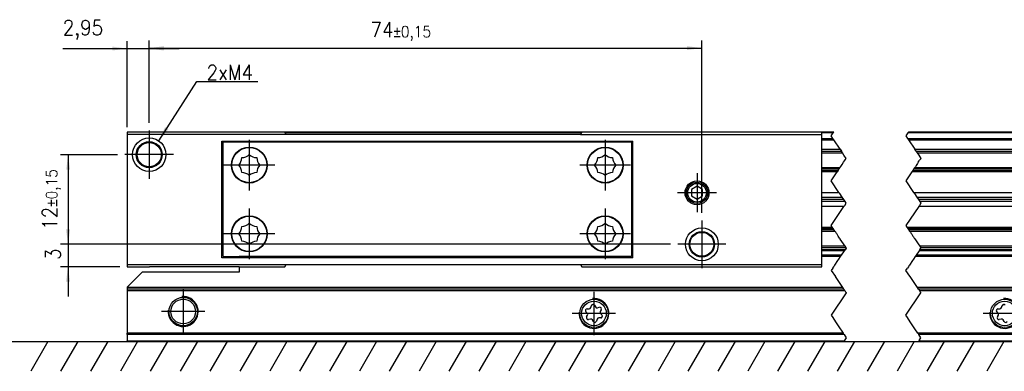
# Model space of a CAD drawing. Header units: millimetres. Extents: x -418 to 1225, y -151 to 443.
# Tile 31 of 52: x -138 to -6, y 132 to 179. Entities that reach past the tile are written whole.
import ezdxf

# ---------------------------------------------------------------- set-up
doc = ezdxf.new("R2010")
doc.units = ezdxf.units.MM
doc.linetypes.add('DOT_CENTER', pattern=[14, 12, -1, 0, -1])
doc.layers.add('1', color=7, linetype='Continuous')
doc.styles.add('CONVERTER_12', font='txt.shx', dxfattribs={"width": 0.9})
doc.dimstyles.new('ME10_DIM_41', dxfattribs={"dimtxt": 2, "dimasz": 2, "dimexe": 1, "dimexo": 1, "dimgap": 1, "dimtad": 1, "dimdsep": 46, "dimtxsty": 'CONVERTER_12', "dimsah": 1, "dimcen": 0.09, "dimclrd": 2, "dimclre": 2, "dimclrt": 2, "dimadec": 0, "dimazin": 0, "dimtfac": 1, "dimtdec": 4, "dimtix": 1, "dimtmove": 0, "dimatfit": 3, "dimfxl": 1, "dimtolj": 1, "dimtzin": 0, "dimarcsym": 0})
doc.dimstyles.new('ME10_DIM_42', dxfattribs={"dimtxt": 2, "dimasz": 2, "dimexe": 1, "dimexo": 1, "dimgap": 1, "dimtad": 1, "dimdsep": 46, "dimtxsty": 'CONVERTER_12', "dimsah": 1, "dimcen": 0.09, "dimclrd": 2, "dimclre": 2, "dimclrt": 2, "dimadec": 0, "dimazin": 0, "dimtol": 1, "dimtp": 0.15, "dimtm": 0.15, "dimtfac": 0.75, "dimtdec": 0, "dimtix": 1, "dimtmove": 0, "dimatfit": 3, "dimfxl": 1, "dimtolj": 1, "dimtzin": 0, "dimarcsym": 0})
doc.dimstyles.new('ME10_DIM_43', dxfattribs={"dimtxt": 2, "dimasz": 2, "dimexe": 1, "dimexo": 1, "dimgap": 1, "dimtad": 1, "dimdsep": 46, "dimtxsty": 'CONVERTER_12', "dimsah": 1, "dimcen": 0.09, "dimclrd": 2, "dimclre": 2, "dimclrt": 2, "dimadec": 0, "dimazin": 0, "dimtol": 1, "dimtp": 0.15, "dimtm": 0.15, "dimtfac": 0.75, "dimtdec": 0, "dimtix": 1, "dimtmove": 0, "dimatfit": 3, "dimfxl": 1, "dimtolj": 1, "dimtzin": 0, "dimarcsym": 0})
doc.dimstyles.new('ME10_DIM_44', dxfattribs={"dimtxt": 2, "dimasz": 2, "dimexe": 1, "dimexo": 1, "dimgap": 1, "dimtad": 1, "dimdsep": 46, "dimtxsty": 'CONVERTER_12', "dimsah": 1, "dimcen": 0.09, "dimclrd": 2, "dimclre": 2, "dimclrt": 2, "dimadec": 0, "dimazin": 0, "dimtfac": 1, "dimtdec": 4, "dimtix": 1, "dimtmove": 0, "dimatfit": 3, "dimfxl": 1, "dimtolj": 1, "dimtzin": 0, "dimarcsym": 0})
doc.dimstyles.get("Standard").update_dxf_attribs({"dimtxt": 0.18, "dimasz": 0.18, "dimexe": 0.18, "dimexo": 0.0625, "dimgap": 0.09, "dimtad": 0, "dimtih": 1, "dimtoh": 1, "dimdec": 4, "dimzin": 0, "dimdsep": 46, "dimtxsty": 'Standard', "dimcen": 0.09, "dimadec": 0, "dimazin": 0, "dimtfac": 1, "dimtdec": 4, "dimtofl": 0, "dimtmove": 0, "dimatfit": 3, "dimfxl": 1, "dimtolj": 1, "dimtzin": 0, "dimarcsym": 0})

# ---------------------------------------------------------------- blocks, each defined once
blk = doc.blocks.new('REGLA_SV2-520__53', base_point=(-120.4, 146.03))
at = {"color": 7, "linetype": 'Continuous'}
for p, q in [((-102.27, 164.03), (-120.4, 164.03)), ((-62.53, 164.03), (-102.27, 164.03)), ((-30.4, 164.03), (-62.53, 164.03)), ((-28.79, 164.03), (-30.4, 164.03)), ((120.43, 164.03), (-18.79, 164.03)), ((-30.4, 161.49), (-27.76, 161.49)), ((-17.76, 161.49), (121.46, 161.49)), ((-28.1, 159.07), (-30.4, 159.07)), ((121.12, 159.07), (-18.1, 159.07)), ((-30.4, 155.98), (-28.09, 155.98)), ((-18.09, 155.98), (121.13, 155.98)), ((-30.4, 155.32), (-27.65, 155.32)), ((-27.45, 155.03), (-30.4, 155.03)), ((-27.26, 154.74), (-30.4, 154.74)), ((-17.65, 155.32), (121.57, 155.32)), ((121.76, 155.03), (-17.45, 155.03)), ((121.96, 154.74), (-17.26, 154.74)), ((-27.42, 154.08), (-30.4, 154.08)), ((121.8, 154.08), (-17.42, 154.08)), ((-30.4, 151), (-28.76, 151)), ((-18.76, 151), (120.45, 151)), ((-27.15, 148.57), (-30.4, 148.57)), ((122.07, 148.57), (-17.15, 148.57)), ((-108.4, 146.03), (-120.4, 146.03)), ((-108.4, 146.03), (-102.27, 146.03)), ((-62.53, 146.03), (-30.4, 146.03))]:
    blk.add_line(p, q, dxfattribs=at)
at = {"color": 3, "linetype": 'Continuous'}
for p, q in [((-62.58, 163.93), (-102.22, 163.93)), ((-28.85, 163.93), (-30.4, 163.93)), ((120.36, 163.93), (-18.85, 163.93)), ((-30.4, 163.21), (-28.91, 163.21)), ((-30.4, 163.03), (-28.78, 163.03)), ((-18.91, 163.21), (120.31, 163.21)), ((-18.78, 163.03), (120.43, 163.03)), ((-30.4, 161.78), (-27.95, 161.78)), ((-30.4, 161.29), (-27.63, 161.29)), ((-17.95, 161.78), (121.27, 161.78)), ((-17.63, 161.29), (121.59, 161.29)), ((-27.96, 159.27), (-30.4, 159.27)), ((-30.4, 158.92), (-28.2, 158.92)), ((-28.33, 158.72), (-30.4, 158.72)), ((120.89, 158.72), (-18.33, 158.72)), ((-18.2, 158.92), (121.02, 158.92)), ((121.25, 159.27), (-17.96, 159.27)), ((-30.4, 151.34), (-28.99, 151.34)), ((-28.86, 151.15), (-30.4, 151.15)), ((-30.4, 150.8), (-28.63, 150.8)), ((-18.99, 151.34), (120.22, 151.34)), ((120.36, 151.15), (-18.86, 151.15)), ((-18.63, 150.8), (120.59, 150.8)), ((-27.28, 148.77), (-30.4, 148.77)), ((-27.28, 148.29), (-30.4, 148.29)), ((121.94, 148.77), (-17.28, 148.77)), ((121.94, 148.29), (-17.28, 148.29))]:
    blk.add_line(p, q, dxfattribs=at)
at = {"color": 2, "linetype": 'DOT_CENTER'}
for p, q in [((-29.12, 163.53), (-28.85, 163.93)), ((-28.91, 163.21), (-29.12, 163.53)), ((-28.85, 163.93), (-28.79, 164.03)), ((-18.85, 163.93), (-19.12, 163.53)), ((-19.12, 163.53), (-18.91, 163.21)), ((-18.79, 164.03), (-18.85, 163.93)), ((-28.78, 163.03), (-28.91, 163.21)), ((-27.95, 161.78), (-28.78, 163.03)), ((-18.91, 163.21), (-18.78, 163.03)), ((-18.78, 163.03), (-17.95, 161.78)), ((-27.95, 161.78), (-27.76, 161.49)), ((-27.63, 161.29), (-27.76, 161.49)), ((-27.42, 160.98), (-27.63, 161.29)), ((-27.12, 160.53), (-27.42, 160.98)), ((-17.76, 161.49), (-17.95, 161.78)), ((-17.76, 161.49), (-17.63, 161.29)), ((-17.63, 161.29), (-17.42, 160.98)), ((-17.42, 160.98), (-17.12, 160.53)), ((-27.86, 159.43), (-27.76, 159.58)), ((-27.76, 159.58), (-27.68, 159.69)), ((-27.68, 159.69), (-27.47, 160.01)), ((-27.47, 160.01), (-27.34, 160.2)), ((-27.34, 160.2), (-27.26, 160.32)), ((-27.26, 160.32), (-27.12, 160.53)), ((-17.76, 159.58), (-17.86, 159.42)), ((-17.68, 159.69), (-17.76, 159.58)), ((-17.58, 159.84), (-17.68, 159.69)), ((-17.52, 159.94), (-17.58, 159.84)), ((-17.47, 160.01), (-17.52, 159.94)), ((-17.47, 160.01), (-17.34, 160.2)), ((-17.34, 160.2), (-17.29, 160.28)), ((-17.29, 160.28), (-17.26, 160.32)), ((-17.24, 160.35), (-17.26, 160.32)), ((-17.12, 160.53), (-17.24, 160.35)), ((-29.12, 157.53), (-28.33, 158.72)), ((-28.2, 158.92), (-28.33, 158.72)), ((-28.2, 158.92), (-28.1, 159.07)), ((-28.1, 159.07), (-28.05, 159.14)), ((-28.05, 159.14), (-27.96, 159.27)), ((-27.96, 159.27), (-27.86, 159.43)), ((-18.33, 158.72), (-19.12, 157.53)), ((-18.2, 158.92), (-18.33, 158.72)), ((-18.1, 159.07), (-18.2, 158.92)), ((-18.05, 159.14), (-18.1, 159.07)), ((-17.96, 159.27), (-18.05, 159.14)), ((-17.86, 159.42), (-17.96, 159.27)), ((-28.09, 155.98), (-29.12, 157.53)), ((-19.12, 157.53), (-18.09, 155.98)), ((-27.99, 155.83), (-28.09, 155.98)), ((-27.65, 155.32), (-27.99, 155.83)), ((-18.09, 155.98), (-17.99, 155.83)), ((-17.99, 155.83), (-17.65, 155.32)), ((-27.45, 155.03), (-27.65, 155.32)), ((-27.26, 154.74), (-27.45, 155.03)), ((-27.32, 154.23), (-27.12, 154.53)), ((-27.12, 154.53), (-27.26, 154.74)), ((-17.65, 155.32), (-17.45, 155.03)), ((-17.45, 155.03), (-17.26, 154.74)), ((-17.12, 154.53), (-17.32, 154.23)), ((-17.26, 154.74), (-17.12, 154.53)), ((-29.12, 151.53), (-27.42, 154.08)), ((-27.42, 154.08), (-27.32, 154.23)), ((-17.42, 154.08), (-19.12, 151.53)), ((-17.32, 154.23), (-17.42, 154.08)), ((-28.99, 151.34), (-29.12, 151.53)), ((-28.86, 151.15), (-28.99, 151.34)), ((-28.76, 151), (-28.86, 151.15)), ((-28.72, 150.93), (-28.76, 151)), ((-28.63, 150.8), (-28.72, 150.93)), ((-28.52, 150.64), (-28.63, 150.8)), ((-28.43, 150.49), (-28.52, 150.64)), ((-28.35, 150.37), (-28.43, 150.49)), ((-28.25, 150.23), (-28.35, 150.37)), ((-19.12, 151.53), (-18.99, 151.34)), ((-18.99, 151.34), (-18.86, 151.15)), ((-18.86, 151.15), (-18.76, 151)), ((-18.76, 151), (-18.72, 150.93)), ((-18.72, 150.93), (-18.63, 150.8)), ((-18.63, 150.8), (-18.52, 150.64)), ((-18.52, 150.64), (-18.43, 150.49)), ((-18.43, 150.49), (-18.35, 150.37)), ((-18.35, 150.37), (-18.25, 150.23)), ((-28.18, 150.13), (-28.25, 150.23)), ((-28.01, 149.87), (-28.18, 150.13)), ((-27.95, 149.78), (-28.01, 149.87)), ((-27.93, 149.75), (-27.95, 149.78)), ((-27.91, 149.71), (-27.93, 149.75)), ((-27.49, 149.08), (-27.91, 149.71)), ((-27.28, 148.77), (-27.49, 149.08)), ((-18.25, 150.23), (-18.18, 150.13)), ((-18.18, 150.13), (-18.13, 150.05)), ((-18.13, 150.05), (-18.01, 149.87)), ((-18.01, 149.87), (-17.93, 149.75)), ((-17.93, 149.75), (-17.49, 149.08)), ((-17.49, 149.08), (-17.28, 148.77)), ((-27.76, 147.57), (-27.37, 148.16)), ((-27.37, 148.16), (-27.36, 148.17)), ((-27.36, 148.17), (-27.28, 148.29)), ((-27.15, 148.57), (-27.28, 148.77)), ((-27.12, 148.53), (-27.28, 148.29)), ((-27.15, 148.57), (-27.12, 148.53)), ((-17.37, 148.16), (-17.76, 147.57)), ((-17.36, 148.17), (-17.37, 148.16)), ((-17.28, 148.29), (-17.36, 148.17)), ((-17.28, 148.77), (-17.15, 148.57)), ((-17.28, 148.29), (-17.12, 148.53)), ((-17.12, 148.53), (-17.15, 148.57)), ((-28.65, 146.23), (-28.24, 146.85)), ((-28.24, 146.85), (-28.12, 147.04)), ((-28.12, 147.04), (-27.88, 147.39)), ((-27.88, 147.39), (-27.76, 147.57)), ((-18.24, 146.85), (-18.65, 146.23)), ((-18.12, 147.04), (-18.24, 146.85)), ((-17.88, 147.39), (-18.12, 147.04)), ((-17.76, 147.57), (-17.88, 147.39)), ((-28.79, 146.03), (-28.72, 146.13)), ((-28.72, 146.13), (-28.65, 146.23)), ((-18.72, 146.13), (-18.79, 146.03)), ((-18.65, 146.23), (-18.72, 146.13))]:
    blk.add_line(p, q, dxfattribs=at)
blk = doc.blocks.new('SOPORTE_SV2__54', base_point=(-123.4, 136.03))
at = {"color": 7, "linetype": 'Continuous'}
for p, q in [((-27.36, 148.17), (-30.4, 148.17)), ((121.86, 148.17), (-17.36, 148.17)), ((-55.87, 147.38), (-108.4, 147.39)), ((-121.97, 144.71), (-121.4, 145.28)), ((-108.4, 145.28), (-121.4, 145.28)), ((-108.4, 146.03), (-102.27, 146.03)), ((-108.4, 146.03), (-108.4, 145.28)), ((-62.53, 146.03), (-30.4, 146.03)), ((-121.97, 144.71), (-123.4, 143.28)), ((-123.4, 143.28), (-123.4, 143.23)), ((-123.4, 143.23), (-123.4, 143.03)), ((-123.4, 143.03), (-123.4, 142.83)), ((-27.45, 143.03), (-123.4, 143.03)), ((-123.4, 142.83), (-123.4, 137.12)), ((121.76, 143.03), (-17.45, 143.03)), ((-61.79, 139.81), (-61.97, 140)), ((-61.8, 140.39), (-61.54, 140.4)), ((-61.32, 140.56), (-61.25, 140.82)), ((-60.82, 140.87), (-60.69, 140.65)), ((-60.44, 140.54), (-60.18, 140.6)), ((-59.92, 140.26), (-60.05, 140.03)), ((-60.01, 139.75), (-59.83, 139.57)), ((-6.79, 139.81), (-6.97, 140)), ((-6.8, 140.39), (-6.54, 140.4)), ((-6.32, 140.56), (-6.25, 140.82)), ((-61.88, 139.31), (-61.75, 139.53)), ((-61.37, 139.03), (-61.62, 138.97)), ((-60.98, 138.69), (-61.11, 138.92)), ((-60.48, 139), (-60.55, 138.75)), ((-60, 139.17), (-60.26, 139.17)), ((-6.88, 139.31), (-6.75, 139.53)), ((-6.37, 139.03), (-6.62, 138.97)), ((-5.98, 138.69), (-6.11, 138.92)), ((-123.4, 136.97), (-123.4, 137.12)), ((-123.4, 136.97), (-123.4, 136.09)), ((-123.4, 136.03), (-123.4, 136.09)), ((-27.45, 136.03), (-123.4, 136.03)), ((121.76, 136.03), (-17.45, 136.03))]:
    blk.add_line(p, q, dxfattribs=at)
at = {"color": 3, "linetype": 'Continuous'}
for p, q in [((-27.37, 148.16), (-30.4, 148.16)), ((121.85, 148.16), (-17.37, 148.16)), ((-27.76, 147.57), (-30.4, 147.57)), ((-27.88, 147.39), (-30.4, 147.39)), ((121.33, 147.39), (-17.88, 147.39)), ((121.46, 147.57), (-17.76, 147.57)), ((-27.59, 143.23), (-123.4, 143.23)), ((-123.4, 142.83), (-27.32, 142.83)), ((121.63, 143.23), (-17.59, 143.23)), ((-17.32, 142.83), (121.9, 142.83)), ((-27.51, 137.12), (-123.4, 137.12)), ((-27.41, 136.97), (-123.4, 136.97)), ((-123.4, 136.09), (-27.41, 136.09)), ((121.71, 137.12), (-17.51, 137.12)), ((121.8, 136.97), (-17.41, 136.97)), ((-17.41, 136.09), (121.8, 136.09))]:
    blk.add_line(p, q, dxfattribs=at)
at = {"color": 2, "linetype": 'DOT_CENTER'}
for p, q in [((-27.76, 147.57), (-27.37, 148.16)), ((-27.37, 148.16), (-27.36, 148.17)), ((-17.37, 148.16), (-17.76, 147.57)), ((-17.36, 148.17), (-17.37, 148.16)), ((-28.65, 146.23), (-28.24, 146.85)), ((-28.24, 146.85), (-28.12, 147.04)), ((-28.12, 147.04), (-27.88, 147.39)), ((-27.88, 147.39), (-27.76, 147.57)), ((-18.24, 146.85), (-18.65, 146.23)), ((-18.12, 147.04), (-18.24, 146.85)), ((-17.88, 147.39), (-18.12, 147.04)), ((-17.76, 147.57), (-17.88, 147.39)), ((-28.92, 145.83), (-29.12, 145.53)), ((-29.12, 145.53), (-28.57, 144.71)), ((-28.92, 145.83), (-28.79, 146.03)), ((-28.79, 146.03), (-28.72, 146.13)), ((-28.72, 146.13), (-28.65, 146.23)), ((-19.12, 145.53), (-18.92, 145.83)), ((-18.62, 144.78), (-19.12, 145.53)), ((-18.79, 146.03), (-18.92, 145.83)), ((-18.72, 146.13), (-18.79, 146.03)), ((-18.65, 146.23), (-18.72, 146.13)), ((-27.59, 143.23), (-28.57, 144.71)), ((-18.57, 144.71), (-18.62, 144.78)), ((-17.59, 143.23), (-18.57, 144.71)), ((-27.12, 142.53), (-29.12, 139.53)), ((-27.45, 143.03), (-27.59, 143.23)), ((-27.32, 142.83), (-27.45, 143.03)), ((-27.32, 142.83), (-27.22, 142.68)), ((-27.22, 142.68), (-27.14, 142.56)), ((-27.14, 142.56), (-27.12, 142.53)), ((-19.12, 139.53), (-17.12, 142.53)), ((-17.45, 143.03), (-17.59, 143.23)), ((-17.45, 143.03), (-17.32, 142.83)), ((-17.22, 142.68), (-17.32, 142.83)), ((-17.22, 142.68), (-17.14, 142.56)), ((-17.12, 142.53), (-17.14, 142.56)), ((-29.12, 139.53), (-28.92, 139.23)), ((-28.92, 139.23), (-28.79, 139.03)), ((-28.79, 139.03), (-28.45, 138.53)), ((-28.45, 138.53), (-27.92, 137.73)), ((-18.92, 139.23), (-19.12, 139.53)), ((-18.79, 139.03), (-18.92, 139.23)), ((-18.45, 138.53), (-18.79, 139.03)), ((-17.92, 137.73), (-18.45, 138.53)), ((-27.92, 137.73), (-27.79, 137.53)), ((-27.79, 137.53), (-27.51, 137.12)), ((-17.51, 137.12), (-17.92, 137.73)), ((-27.41, 136.97), (-27.51, 137.12)), ((-27.45, 136.03), (-27.41, 136.09)), ((-27.41, 136.97), (-27.12, 136.53)), ((-27.12, 136.53), (-27.41, 136.09)), ((-17.51, 137.12), (-17.41, 136.97)), ((-17.41, 136.09), (-17.45, 136.03)), ((-17.12, 136.53), (-17.41, 136.97)), ((-17.32, 136.23), (-17.41, 136.09)), ((-17.32, 136.23), (-17.12, 136.53))]:
    blk.add_line(p, q, dxfattribs=at)
at = {"color": 7, "linetype": 'Continuous'}
for centre, radius in [((-115.9, 140.03), 1.9), ((-115.9, 140.03), 1.65), ((-60.9, 139.78), 1.9), ((-60.9, 139.78), 1.65), ((-5.9, 139.78), 1.9), ((-5.9, 139.78), 1.65)]:
    blk.add_circle(centre, radius, dxfattribs=at)
for centre, start, end in [((-61.8, 140.16), 90.5656, 223.8716), ((-61.95, 139.65), 330.5656, 43.8716), ((-61.54, 140.63), 270.5656, 343.8716), ((-61.02, 140.75), 30.1519, 163.8716), ((-60.49, 140.76), 210.1519, 283.4579), ((-60.12, 140.37), 330.5656, 103.4579), ((-59.85, 139.92), 150.5656, 223.8716), ((-6.8, 140.16), 90.5656, 223.8716), ((-6.95, 139.65), 330.5656, 43.8716), ((-6.54, 140.63), 270.5656, 343.8716), ((-6.02, 140.75), 30.1519, 163.8716), ((-61.68, 139.19), 150.5656, 283.8716), ((-61.31, 138.8), 30.5656, 103.8716), ((-60.78, 138.81), 210.5656, 343.8706), ((-60.26, 138.94), 90.5656, 163.8706), ((-60, 139.4), 270.5656, 43.8716), ((-6.68, 139.19), 150.5656, 283.8716), ((-6.31, 138.8), 30.5656, 103.8716), ((-5.78, 138.81), 210.5656, 343.8706)]:
    blk.add_arc(centre, 0.233, start, end, dxfattribs=at)
at = {"layer": '1', "color": 2, "linetype": 'DOT_CENTER'}
for p, q in [((-115.9, 142.93), (-115.9, 137.13)), ((-60.9, 142.68), (-60.9, 136.88)), ((-113, 140.03), (-118.8, 140.03)), ((-58, 139.78), (-63.8, 139.78)), ((-3, 139.78), (-8.8, 139.78))]:
    blk.add_line(p, q, dxfattribs=at)
at = {"layer": '1', "color": 30, "linetype": 'Continuous'}
for centre in [(-115.9, 140.03), (-60.9, 139.78), (-5.9, 139.78)]:
    blk.add_arc(centre, 2, 175, 95, dxfattribs=at)
blk = doc.blocks.new('CABEZA_RANURADA_REGLA_SV2__55', base_point=(-123.4, 146.03))
at = {"color": 7, "linetype": 'Continuous'}
for p, q in [((-120.4, 164.03), (-123.4, 164.03)), ((-123.4, 164.03), (-123.4, 163.73)), ((-123.4, 163.73), (-123.4, 146.33)), ((-102.1, 163.73), (-123.4, 163.73)), ((-102.27, 164.03), (-120.4, 164.03)), ((-102.1, 163.73), (-102.27, 164.03)), ((-62.7, 163.73), (-102.1, 163.73)), ((-62.53, 164.03), (-62.7, 163.73)), ((-62.7, 163.73), (-30.4, 163.73)), ((-30.4, 164.03), (-62.53, 164.03)), ((-30.4, 163.73), (-30.4, 164.03)), ((-30.4, 146.33), (-30.4, 163.73)), ((-110.75, 162.83), (-55.7, 162.83)), ((-110.75, 147.23), (-110.75, 162.83)), ((-110.57, 147.38), (-110.57, 162.68)), ((-55.87, 162.68), (-110.57, 162.68)), ((-55.87, 162.68), (-55.87, 147.38)), ((-55.7, 147.23), (-55.7, 162.83)), ((-47.1, 156.8), (-47.85, 156.37)), ((-47.85, 156.37), (-47.85, 155.5)), ((-46.35, 156.37), (-47.1, 156.8)), ((-46.35, 155.5), (-46.35, 156.37)), ((-47.85, 155.5), (-47.1, 155.07)), ((-47.1, 155.07), (-46.35, 155.5)), ((-55.7, 147.23), (-110.75, 147.23)), ((-110.57, 147.38), (-108.4, 147.39)), ((-55.87, 147.38), (-108.4, 147.39)), ((-123.4, 146.33), (-123.4, 146.03)), ((-123.4, 146.33), (-102.1, 146.33)), ((-123.4, 146.03), (-120.4, 146.03)), ((-108.4, 146.03), (-120.4, 146.03)), ((-108.4, 146.03), (-102.27, 146.03)), ((-102.27, 146.03), (-102.1, 146.33)), ((-102.1, 146.33), (-62.7, 146.33)), ((-62.7, 146.33), (-30.4, 146.33)), ((-62.7, 146.33), (-62.53, 146.03)), ((-62.53, 146.03), (-30.4, 146.03)), ((-30.4, 146.03), (-30.4, 146.33))]:
    blk.add_line(p, q, dxfattribs=at)
for centre, radius in [((-120.45, 161.03), 2.24), ((-120.45, 161.03), 1.74), ((-120.45, 161.03), 1.62), ((-107.05, 159.63), 2.4), ((-107.05, 159.63), 2.35), ((-59.4, 159.63), 2.4), ((-59.4, 159.63), 2.35), ((-47.1, 155.93), 1.6), ((-47.1, 155.93), 1.42), ((-47.1, 155.93), 1.25), ((-107.05, 150.43), 2.4), ((-107.05, 150.43), 2.35), ((-59.4, 150.43), 2.4), ((-59.4, 150.43), 2.35), ((-46.45, 149.03), 2.2), ((-46.45, 149.03), 1.7), ((-46.45, 149.03), 1.6)]:
    blk.add_circle(centre, radius, dxfattribs=at)
for centre, start, end in [((-108.08, 162.13), 271.4323, 313.5677), ((-106.02, 162.13), 226.4323, 268.5677), ((-60.43, 162.13), 271.4323, 313.5677), ((-58.37, 162.13), 226.4323, 268.5677), ((-109.55, 160.67), 316.4323, 358.5677), ((-109.55, 158.6), 1.4323, 43.5677), ((-104.55, 160.67), 181.4323, 223.5677), ((-104.55, 158.6), 136.4323, 178.5677), ((-61.9, 160.67), 316.4323, 358.5677), ((-61.9, 158.6), 1.4323, 43.5677), ((-56.9, 160.67), 181.4323, 223.5677), ((-56.9, 158.6), 136.4323, 178.5677), ((-108.08, 157.14), 46.4323, 88.5677), ((-106.02, 157.14), 91.4323, 133.5677), ((-60.43, 157.14), 46.4323, 88.5677), ((-58.37, 157.14), 91.4323, 133.5677), ((-108.08, 152.93), 271.4323, 313.5677), ((-106.02, 152.93), 226.4323, 268.5677), ((-60.43, 152.93), 271.4323, 313.5677), ((-58.37, 152.93), 226.4323, 268.5677), ((-109.55, 151.47), 316.4323, 358.5677), ((-109.55, 149.4), 1.4323, 43.5677), ((-104.55, 151.47), 181.4323, 223.5677), ((-104.55, 149.4), 136.4323, 178.5677), ((-61.9, 151.47), 316.4323, 358.5677), ((-61.9, 149.4), 1.4323, 43.5677), ((-56.9, 151.47), 181.4323, 223.5677), ((-56.9, 149.4), 136.4323, 178.5677), ((-108.08, 147.94), 46.4323, 88.5677), ((-106.02, 147.94), 91.4323, 133.5677), ((-60.43, 147.94), 46.4323, 88.5677), ((-58.37, 147.94), 91.4323, 133.5677)]:
    blk.add_arc(centre, 1.5, start, end, dxfattribs=at)
at = {"layer": '1', "color": 2, "linetype": 'DOT_CENTER'}
for p, q in [((-120.45, 164.28), (-120.45, 157.79)), ((-107.05, 163.03), (-107.05, 156.23)), ((-59.4, 163.03), (-59.4, 156.23)), ((-117.21, 161.03), (-123.7, 161.03)), ((-103.65, 159.63), (-110.45, 159.63)), ((-56, 159.63), (-62.8, 159.63)), ((-47.1, 158.53), (-47.1, 153.33)), ((-44.5, 155.93), (-49.7, 155.93)), ((-107.05, 153.83), (-107.05, 147.03)), ((-59.4, 153.83), (-59.4, 147.03)), ((-46.45, 152.23), (-46.45, 145.83)), ((-103.65, 150.43), (-110.45, 150.43)), ((-56, 150.43), (-62.8, 150.43)), ((-43.25, 149.03), (-49.65, 149.03))]:
    blk.add_line(p, q, dxfattribs=at)
blk = doc.blocks.new('REGLA_SV2-520mm__56', base_point=(-123.4, 136.03))
for name, p in [('CABEZA_RANURADA_REGLA_SV2__55', (-123.4, 146.03)), ('REGLA_SV2-520__53', (-120.4, 146.03)), ('SOPORTE_SV2__54', (-123.4, 136.03))]:
    blk.add_blockref(name, p)
blk = doc.blocks.new('*D105')
at = {"layer": '1', "color": 2, "linetype": 'Continuous'}
for p, q in [((-123.4, 164.73), (-123.4, 176.23)), ((-120.45, 165.28), (-120.45, 176.23)), ((-132.03, 175.23), (-123.4, 175.23)), ((-123.4, 175.23), (-120.45, 175.23)), ((-120.45, 175.23), (-116.45, 175.23))]:
    blk.add_line(p, q, dxfattribs=at)
at = {"layer": '1', "color": 2}
for points in [[(-125.4, 174.97), (-125.4, 175.5), (-123.4, 175.23)], [(-118.45, 175.5), (-118.45, 174.97), (-120.45, 175.23)]]:
    blk.add_solid(points, dxfattribs=at)
at = {"layer": '1', "color": 2, "insert": (-132.03, 176.43), "char_height": 2, "attachment_point": 7, "rotation": 0.0001, "line_spacing_factor": 0.60024, "style": 'CONVERTER_12'}
blk.add_mtext('2,95', dxfattribs=at)
blk = doc.blocks.new('*D106')
at = {"layer": '1', "color": 2, "linetype": 'Continuous'}
for p, q in [((-120.45, 165.28), (-120.45, 176.29)), ((-46.45, 153.23), (-46.45, 176.29)), ((-120.45, 175.29), (-46.45, 175.29))]:
    blk.add_line(p, q, dxfattribs=at)
at = {"layer": '1', "color": 2}
for points in [[(-118.45, 175.56), (-118.45, 175.03), (-120.45, 175.29)], [(-48.45, 175.03), (-48.45, 175.56), (-46.45, 175.29)]]:
    blk.add_solid(points, dxfattribs=at)
at = {"layer": '1', "color": 2, "insert": (-90.83, 176.29), "char_height": 2, "attachment_point": 7, "rotation": 0.0001, "line_spacing_factor": 0.60024, "style": 'CONVERTER_12'}
blk.add_mtext('\\C2;74\\C2;\\H1.5;{\\Fgdt;`}0,15', dxfattribs=at)
blk = doc.blocks.new('*D107')
at = {"layer": '1', "color": 2, "linetype": 'Continuous'}
for p, q in [((-124.7, 161.03), (-132.31, 161.03)), ((-131.31, 161.03), (-131.31, 149.03)), ((-50.65, 149.03), (-132.31, 149.03))]:
    blk.add_line(p, q, dxfattribs=at)
at = {"layer": '1', "color": 2}
for points in [[(-131.05, 159.03), (-131.57, 159.03), (-131.31, 161.03)], [(-131.57, 151.03), (-131.05, 151.03), (-131.31, 149.03)]]:
    blk.add_solid(points, dxfattribs=at)
at = {"layer": '1', "color": 2, "insert": (-132.31, 150.97), "char_height": 2, "attachment_point": 7, "rotation": 90, "line_spacing_factor": 0.60024, "style": 'CONVERTER_12'}
blk.add_mtext('\\C2;12\\C2;\\H1.5;{\\Fgdt;`}0,15', dxfattribs=at)
blk = doc.blocks.new('*D108')
at = {"layer": '1', "color": 2, "linetype": 'Continuous'}
for p, q in [((-131.32, 153.03), (-131.32, 149.03)), ((-50.65, 149.03), (-132.32, 149.03)), ((-131.32, 149.03), (-131.32, 146.03)), ((-124.4, 146.03), (-132.32, 146.03)), ((-131.32, 146.03), (-131.32, 142.03))]:
    blk.add_line(p, q, dxfattribs=at)
at = {"layer": '1', "color": 2}
for points in [[(-131.59, 151.03), (-131.06, 151.03), (-131.32, 149.03)], [(-131.06, 144.03), (-131.59, 144.03), (-131.32, 146.03)]]:
    blk.add_solid(points, dxfattribs=at)
at = {"layer": '1', "color": 2, "insert": (-132.32, 146.93), "char_height": 2, "attachment_point": 7, "rotation": 90, "line_spacing_factor": 0.60024, "style": 'CONVERTER_12'}
blk.add_mtext('3', dxfattribs=at)
blk = doc.blocks.new('Bottom1', base_point=(-35.9, 150.033))
at = {"layer": '1', "color": 2, "linetype": 'Continuous'}
for p, q in [((-166.006, 136.033), (96.944, 136.033)), ((-134.006, 136.033), (-136.315, 132.033)), ((-130.006, 136.033), (-132.315, 132.033)), ((-126.006, 136.033), (-128.315, 132.033)), ((-122.006, 136.033), (-124.315, 132.033)), ((-118.006, 136.033), (-120.315, 132.033)), ((-114.006, 136.033), (-116.315, 132.033)), ((-110.006, 136.033), (-112.315, 132.033)), ((-106.006, 136.033), (-108.315, 132.033)), ((-102.006, 136.033), (-104.315, 132.033)), ((-98.006, 136.033), (-100.315, 132.033)), ((-94.006, 136.033), (-96.315, 132.033)), ((-90.006, 136.033), (-92.315, 132.033)), ((-86.006, 136.033), (-88.315, 132.033)), ((-82.006, 136.033), (-84.315, 132.033)), ((-78.006, 136.033), (-80.315, 132.033)), ((-74.006, 136.033), (-76.315, 132.033)), ((-70.006, 136.033), (-72.315, 132.033)), ((-66.006, 136.033), (-68.315, 132.033)), ((-62.006, 136.033), (-64.315, 132.033)), ((-58.006, 136.033), (-60.315, 132.033)), ((-54.006, 136.033), (-56.315, 132.033)), ((-50.006, 136.033), (-52.315, 132.033)), ((-46.006, 136.033), (-48.315, 132.033)), ((-42.006, 136.033), (-44.315, 132.033)), ((-38.006, 136.033), (-40.315, 132.033)), ((-34.006, 136.033), (-36.315, 132.033)), ((-30.006, 136.033), (-32.315, 132.033)), ((-26.006, 136.033), (-28.315, 132.033)), ((-22.006, 136.033), (-24.315, 132.033)), ((-18.006, 136.033), (-20.315, 132.033)), ((-14.006, 136.033), (-16.315, 132.033)), ((-10.006, 136.033), (-12.315, 132.033)), ((-6.006, 136.033), (-8.315, 132.033))]:
    blk.add_line(p, q, dxfattribs=at)
at = {"layer": '1', "color": 2}
blk.add_solid([(-118.328, 164.71), (-117.884, 164.426), (-119.184, 162.884)], dxfattribs=at)
blk.add_blockref('REGLA_SV2-520mm__56', (-123.4, 136.033))
at = {"layer": '1', "color": 2, "style": 'CONVERTER_12', "width": 0.9}
blk.add_text('2xM4', height=2, dxfattribs=at).set_placement((-112.787, 171.037))
at = {"layer": '1'}
for base, p1, p2, dimstyle, picture, middle in [((-123.4, 175.232), (-120.453, 164.277), (-123.4, 163.733), 'ME10_DIM_41', '*D105', (-129.283, 177.332)), ((-120.453, 175.292), (-46.453, 152.234), (-120.453, 164.277), 'ME10_DIM_42', '*D106', (-86.463, 177.292))]:
    dim = blk.add_linear_dim(base=base, p1=p1, p2=p2, dimstyle=dimstyle, dxfattribs=at)
    dim.commit()
    dim.dimension.update_dxf_attribs({"geometry": picture, "text_midpoint": middle, "text_rotation": 0.00014})
for base, p1, p2, dimstyle, picture, middle in [((-131.311, 161.033), (-49.654, 149.033), (-123.697, 161.033), 'ME10_DIM_43', '*D107', (-133.311, 155.033)), ((-131.323, 149.033), (-123.4, 146.033), (-49.654, 149.033), 'ME10_DIM_44', '*D108', (-133.323, 147.533))]:
    dim = blk.add_linear_dim(base=base, p1=p1, p2=p2, angle=90, dimstyle=dimstyle, dxfattribs=at)
    dim.commit()
    dim.dimension.update_dxf_attribs({"geometry": picture, "text_midpoint": middle, "text_rotation": 90})
at = {"layer": '1', "color": 2, "linetype": 'Continuous', "has_arrowhead": 0}
blk.add_leader([(-119.184, 162.884), (-114.09, 170.841), (-105.923, 170.841)], dimstyle='Standard', dxfattribs=at)

msp = doc.modelspace()

# ---------------------------------------------------------------- block references
msp.add_blockref('Bottom1', (-35.9, 150.03))

doc.saveas('drawing.dxf')
